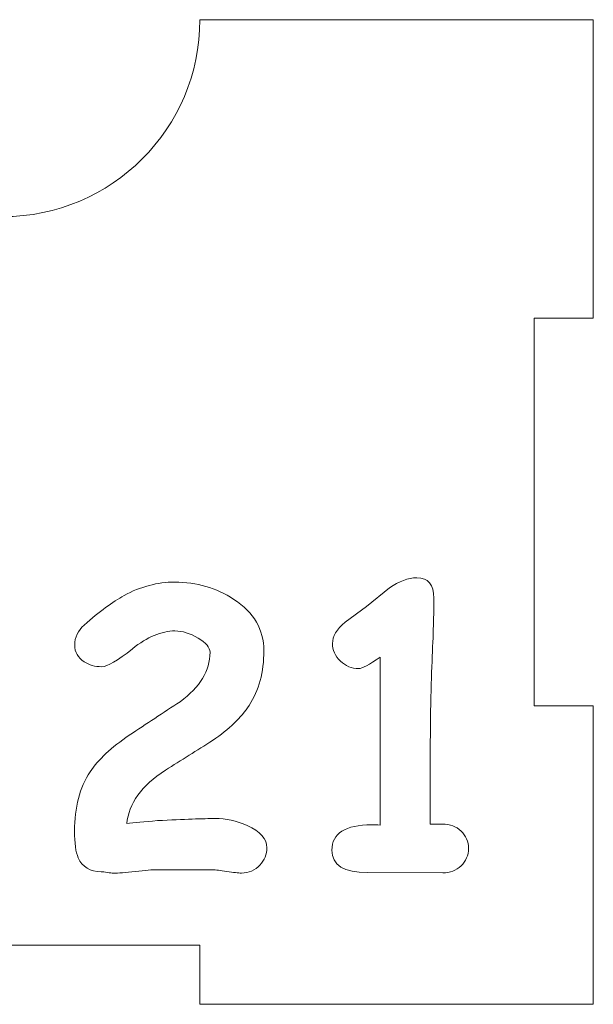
# Model space of a CAD drawing. Header units: millimetres. Extents: x -811 to 1340, y -192 to 870.
# Tile 69 of 256: x 517 to 546, y 163 to 213. Entities that reach past the tile are written whole.
import ezdxf

# ---------------------------------------------------------------- set-up
doc = ezdxf.new("R2010")
doc.units = ezdxf.units.MM
doc.header["$MEASUREMENT"] = 0
doc.layers.add('layer 1', color=7, linetype='Continuous')

msp = doc.modelspace()

# ---------------------------------------------------------------- linework, layer by layer
at = {"layer": 'layer 1', "color": 250, "lineweight": 9}
msp.add_open_spline([(545.8618, 178.1878), (545.8618, 178.1878), (545.8618, 163.0378), (545.8618, 163.0378), (545.8618, 163.0378), (545.8618, 163.0378), (525.8618, 163.0378), (525.8618, 163.0378), (525.8618, 163.0378), (525.8618, 163.0378), (525.8618, 166.0378), (525.8618, 166.0378), (525.8618, 166.0378), (525.8618, 166.0378), (505.8618, 166.0378), (505.8618, 166.0378), (505.8618, 166.0378), (505.8618, 166.0378), (505.8618, 163.0378), (505.8618, 163.0378), (505.8618, 163.0378), (505.8618, 163.0378), (485.8618, 163.0378), (485.8618, 163.0378), (485.8618, 163.0378), (485.8618, 163.0378), (485.8618, 178.1878), (485.8618, 178.1878), (485.8618, 178.1878), (485.8618, 178.1878), (488.8618, 178.1878), (488.8618, 178.1878), (488.8618, 178.1878), (488.8618, 178.1878), (488.8618, 197.8878), (488.8618, 197.8878), (488.8618, 197.8878), (488.8618, 197.8878), (485.8618, 197.8878), (485.8618, 197.8878), (485.8618, 197.8878), (485.8618, 197.8878), (485.8618, 213.0378), (485.8618, 213.0378), (485.8618, 213.0378), (485.8618, 213.0378), (505.8617, 213.0378), (505.8617, 213.0378), (505.8617, 213.0378), (505.8617, 207.5159), (510.3399, 203.0378), (515.8617, 203.0378), (515.8617, 203.0378), (521.3835, 203.0378), (525.8617, 207.5159), (525.8617, 213.0378), (525.8617, 213.0378), (525.8617, 213.0378), (545.8618, 213.0378), (545.8618, 213.0378), (545.8618, 213.0378), (545.8618, 213.0378), (545.8618, 197.8878), (545.8618, 197.8878), (545.8618, 197.8878), (545.8618, 197.8878), (542.8618, 197.8878), (542.8618, 197.8878), (542.8618, 197.8878), (542.8618, 197.8878), (542.8618, 178.1878), (542.8618, 178.1878), (542.8618, 178.1878), (542.8618, 178.1878), (545.8618, 178.1878), (545.8618, 178.1878)], degree=3, knots=[0, 0, 0, 0, 0.05, 0.05, 0.05, 0.05, 0.1, 0.1, 0.1, 0.1, 0.15, 0.15, 0.15, 0.15, 0.2, 0.2, 0.2, 0.2, 0.25, 0.25, 0.25, 0.25, 0.3, 0.3, 0.3, 0.3, 0.35, 0.35, 0.35, 0.35, 0.4, 0.4, 0.4, 0.4, 0.45, 0.45, 0.45, 0.45, 0.5, 0.5, 0.5, 0.5, 0.55, 0.55, 0.55, 0.55, 0.6, 0.6, 0.6, 0.6, 0.65, 0.65, 0.65, 0.65, 0.7, 0.7, 0.7, 0.7, 0.75, 0.75, 0.75, 0.75, 0.8, 0.8, 0.8, 0.8, 0.85, 0.85, 0.85, 0.85, 0.9, 0.9, 0.9, 0.9, 1, 1, 1, 1], dxfattribs=at)
at = {"layer": 'layer 1', "color": 114, "lineweight": 9}
for points, knots in [([(538.2037, 169.7131), (538.2037, 169.7131), (534.3905, 169.723), (534.3905, 169.723), (534.3905, 169.723), (533.1806, 169.723), (532.574, 170.1033), (532.574, 170.8672), (532.574, 170.8672), (532.574, 171.7231), (533.2495, 172.1526), (534.6002, 172.1526), (534.6002, 172.1526), (534.7282, 172.1526), (534.8692, 172.1492), (535.0233, 172.1427), (535.0233, 172.1427), (535.0233, 172.1427), (535.0233, 180.664), (535.0233, 180.664), (535.0233, 180.664), (534.466, 180.2805), (534.1052, 180.087), (533.9381, 180.087), (533.9381, 180.087), (533.5807, 180.087), (533.2692, 180.2148), (533.0035, 180.4705), (533.0035, 180.4705), (532.7381, 180.7263), (532.6036, 181.0248), (532.6036, 181.3657), (532.6036, 181.3657), (532.6036, 181.7166), (532.8167, 182.0772), (533.2463, 182.4509), (533.2463, 182.4509), (533.2463, 182.4509), (534.3315, 183.2378), (534.3315, 183.2378), (534.3315, 183.2378), (534.3315, 183.2378), (535.5019, 184.1788), (535.5019, 184.1788), (535.5019, 184.1788), (535.9807, 184.523), (536.4462, 184.6968), (536.8954, 184.6968), (536.8954, 184.6968), (537.4691, 184.6968), (537.7577, 184.3526), (537.7577, 183.6609), (537.7577, 183.6609), (537.7577, 182.8969), (537.7249, 181.8247), (537.6626, 180.4411), (537.6626, 180.4411), (537.6003, 179.0576), (537.5675, 177.0837), (537.5675, 174.5165), (537.5675, 174.5165), (537.5675, 174.5165), (537.5675, 172.1919), (537.5675, 172.1919), (537.5675, 172.1919), (537.5675, 172.1919), (538.2003, 172.1919), (538.2003, 172.1919), (538.2003, 172.1919), (538.574, 172.1919), (538.8855, 172.0739), (539.138, 171.8378), (539.138, 171.8378), (539.3905, 171.5984), (539.5183, 171.3033), (539.5183, 170.9526), (539.5183, 170.9526), (539.5183, 170.6017), (539.3905, 170.3067), (539.138, 170.0673), (539.138, 170.0673), (538.8855, 169.8313), (538.574, 169.7131), (538.2037, 169.7131)], [0, 0, 0, 0, 0.0454545, 0.0454545, 0.0454545, 0.0454545, 0.0909091, 0.0909091, 0.0909091, 0.0909091, 0.1363636, 0.1363636, 0.1363636, 0.1363636, 0.1818182, 0.1818182, 0.1818182, 0.1818182, 0.2272727, 0.2272727, 0.2272727, 0.2272727, 0.2727273, 0.2727273, 0.2727273, 0.2727273, 0.3181818, 0.3181818, 0.3181818, 0.3181818, 0.3636364, 0.3636364, 0.3636364, 0.3636364, 0.4090909, 0.4090909, 0.4090909, 0.4090909, 0.4545455, 0.4545455, 0.4545455, 0.4545455, 0.5, 0.5, 0.5, 0.5, 0.5454545, 0.5454545, 0.5454545, 0.5454545, 0.5909091, 0.5909091, 0.5909091, 0.5909091, 0.6363636, 0.6363636, 0.6363636, 0.6363636, 0.6818182, 0.6818182, 0.6818182, 0.6818182, 0.7272727, 0.7272727, 0.7272727, 0.7272727, 0.7727273, 0.7727273, 0.7727273, 0.7727273, 0.8181818, 0.8181818, 0.8181818, 0.8181818, 0.8636364, 0.8636364, 0.8636364, 0.8636364, 0.9090909, 0.9090909, 0.9090909, 0.9090909, 1, 1, 1, 1]), ([(527.9806, 169.7033), (527.8233, 169.7033), (527.5742, 169.7295), (527.2363, 169.7853), (527.2363, 169.7853), (526.9019, 169.8378), (526.6593, 169.864), (526.5119, 169.864), (526.5119, 169.864), (526.5119, 169.864), (523.6888, 169.8739), (523.6888, 169.8739), (523.6888, 169.8739), (523.443, 169.8739), (523.0757, 169.8443), (522.5839, 169.7853), (522.5839, 169.7853), (522.0889, 169.7263), (521.7184, 169.6968), (521.4691, 169.6968), (521.4691, 169.6968), (521.3971, 169.6968), (521.2953, 169.7098), (521.161, 169.7362), (521.161, 169.7362), (521.0266, 169.7623), (520.925, 169.7723), (520.8528, 169.7723), (520.8528, 169.7723), (520.2758, 169.7723), (519.8856, 170.0083), (519.6822, 170.4738), (519.6822, 170.4738), (519.5544, 170.7689), (519.4889, 171.2246), (519.4889, 171.8378), (519.4889, 171.8378), (519.4889, 173.0344), (519.7544, 174.0377), (520.2855, 174.8443), (520.2855, 174.8443), (520.6954, 175.464), (521.3578, 176.087), (522.2757, 176.7066), (522.2757, 176.7066), (523.1413, 177.2771), (524.0003, 177.8444), (524.8594, 178.405), (524.8594, 178.405), (525.8725, 179.1427), (526.3774, 179.9787), (526.3774, 180.9132), (526.3774, 180.9132), (526.3774, 181.1558), (526.174, 181.3985), (525.7708, 181.6379), (525.7708, 181.6379), (525.3675, 181.8772), (524.974, 181.9985), (524.5905, 181.9985), (524.5905, 181.9985), (523.9117, 181.9985), (523.1938, 181.6969), (522.4331, 181.0903), (522.4331, 181.0903), (521.6758, 180.4837), (521.1544, 180.1821), (520.8725, 180.1821), (520.8725, 180.1821), (520.5315, 180.1821), (520.2364, 180.2641), (519.9807, 180.4312), (519.9807, 180.4312), (519.6593, 180.6378), (519.4987, 180.923), (519.4987, 181.287), (519.4987, 181.287), (519.4987, 181.6772), (519.6593, 182.0149), (519.9807, 182.2968), (519.9807, 182.2968), (520.7544, 182.9821), (521.4298, 183.4804), (522.0069, 183.7952), (522.0069, 183.7952), (522.8397, 184.251), (523.6988, 184.4772), (524.5905, 184.4772), (524.5905, 184.4772), (525.6987, 184.4772), (526.6987, 184.1853), (527.5872, 183.6018), (527.5872, 183.6018), (528.6069, 182.9362), (529.1151, 182.0674), (529.1151, 180.9919), (529.1151, 180.9919), (529.1151, 179.9035), (528.8659, 178.9755), (528.3643, 178.2149), (528.3643, 178.2149), (527.9741, 177.6051), (527.3578, 177.0149), (526.5119, 176.4377), (526.5119, 176.4377), (525.7118, 175.9329), (524.9118, 175.4279), (524.1119, 174.9296), (524.1119, 174.9296), (522.8954, 174.1361), (522.2396, 173.2312), (522.1512, 172.2116), (522.1512, 172.2116), (522.502, 172.2575), (523.0232, 172.3066), (523.7085, 172.3656), (523.7085, 172.3656), (525.0724, 172.4345), (526.0495, 172.4706), (526.6364, 172.4706), (526.6364, 172.4706), (527.1872, 172.4706), (527.7316, 172.3526), (528.2692, 172.1165), (528.2692, 172.1165), (528.9348, 171.8214), (529.2692, 171.441), (529.2692, 170.982), (529.2692, 170.982), (529.2692, 170.6476), (529.1512, 170.3558), (528.9151, 170.1067), (528.9151, 170.1067), (528.6627, 169.8378), (528.3544, 169.7033), (527.9806, 169.7033)], [0, 0, 0, 0, 0.0285714, 0.0285714, 0.0285714, 0.0285714, 0.0571429, 0.0571429, 0.0571429, 0.0571429, 0.0857143, 0.0857143, 0.0857143, 0.0857143, 0.1142857, 0.1142857, 0.1142857, 0.1142857, 0.1428571, 0.1428571, 0.1428571, 0.1428571, 0.1714286, 0.1714286, 0.1714286, 0.1714286, 0.2, 0.2, 0.2, 0.2, 0.2285714, 0.2285714, 0.2285714, 0.2285714, 0.2571429, 0.2571429, 0.2571429, 0.2571429, 0.2857143, 0.2857143, 0.2857143, 0.2857143, 0.3142857, 0.3142857, 0.3142857, 0.3142857, 0.3428571, 0.3428571, 0.3428571, 0.3428571, 0.3714286, 0.3714286, 0.3714286, 0.3714286, 0.4, 0.4, 0.4, 0.4, 0.4285714, 0.4285714, 0.4285714, 0.4285714, 0.4571429, 0.4571429, 0.4571429, 0.4571429, 0.4857143, 0.4857143, 0.4857143, 0.4857143, 0.5142857, 0.5142857, 0.5142857, 0.5142857, 0.5428571, 0.5428571, 0.5428571, 0.5428571, 0.5714286, 0.5714286, 0.5714286, 0.5714286, 0.6, 0.6, 0.6, 0.6, 0.6285714, 0.6285714, 0.6285714, 0.6285714, 0.6571429, 0.6571429, 0.6571429, 0.6571429, 0.6857143, 0.6857143, 0.6857143, 0.6857143, 0.7142857, 0.7142857, 0.7142857, 0.7142857, 0.7428571, 0.7428571, 0.7428571, 0.7428571, 0.7714286, 0.7714286, 0.7714286, 0.7714286, 0.8, 0.8, 0.8, 0.8, 0.8285714, 0.8285714, 0.8285714, 0.8285714, 0.8571429, 0.8571429, 0.8571429, 0.8571429, 0.8857143, 0.8857143, 0.8857143, 0.8857143, 0.9142857, 0.9142857, 0.9142857, 0.9142857, 0.9428571, 0.9428571, 0.9428571, 0.9428571, 1, 1, 1, 1])]:
    msp.add_open_spline(points, degree=3, knots=knots, dxfattribs=at)

doc.saveas('drawing.dxf')
